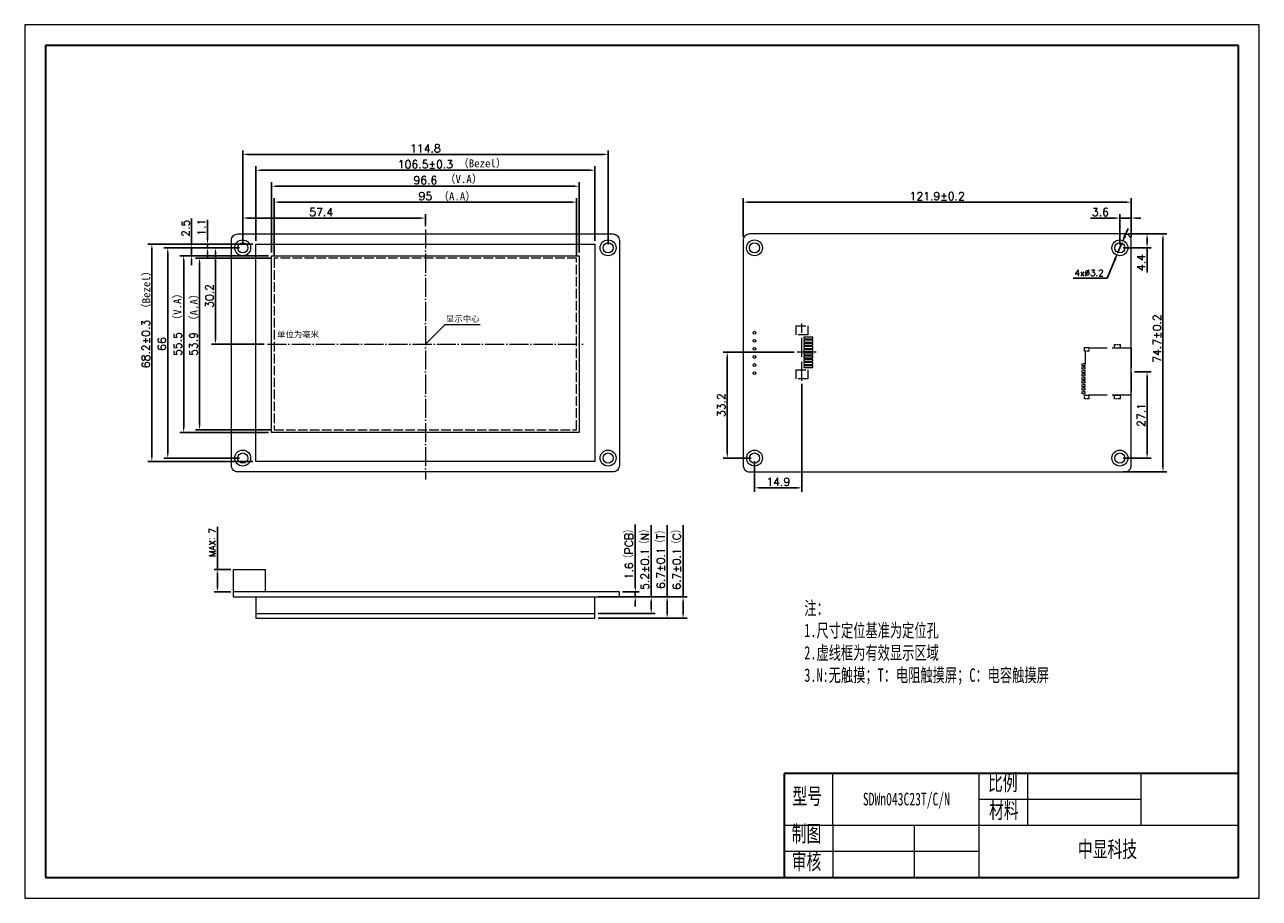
# Model space of a CAD drawing. Header units: millimetres. Extents: x 2240 to 2628, y -2181 to -1907.
import ezdxf

# ---------------------------------------------------------------- set-up
doc = ezdxf.new("R2010")
doc.units = ezdxf.units.MM
doc.header["$LTSCALE"] = 0.5
doc.header["$PDSIZE"] = -5
for name, pattern in [('ACAD_ISO02W100', [15, 12, -3]), ('ACAD_ISO04W100', [30, 24, -3, 0, -3]), ('CENTER2', [28.574999, 19.049999, -3.175, 3.175, -3.175])]:
    doc.linetypes.add(name, pattern=pattern)
doc.layers.get('0').update_dxf_attribs({"lineweight": 18})
doc.layers.get('Defpoints').update_dxf_attribs({"lineweight": 18})
for name, color, linetype, lineweight in [('thick', 7, 'Continuous', 30), ('thin', 7, 'Continuous', 18), ('粗实线层', 7, 'Continuous', 35), ('细实线层', 7, 'Continuous', 18), ('虚线', 7, 'ACAD_ISO02W100', 18)]:
    doc.layers.add(name, color=color, linetype=linetype, lineweight=lineweight)
doc.styles.get("Standard").update_dxf_attribs({"font": 'txt.shx', "bigfont": 'gbcbig.shx'})
doc.styles.add('机械字体', font='SimSun.ttf', dxfattribs={"width": 0.67})
doc.dimstyles.new('ISO-25', dxfattribs={"dimtxt": 2.5, "dimasz": 1.5, "dimexe": 1.25, "dimexo": 1, "dimtad": 1, "dimdec": 1, "dimdsep": 46, "dimtxsty": 'Standard', "dimcen": 2.5, "dimdle": 3, "dimadec": 0, "dimazin": 0, "dimtfac": 1, "dimtdec": 1, "dimtmove": 0, "dimatfit": 3, "dimfxl": 0, "dimarcsym": 0})
doc.dimstyles.new('副本ISO-25', dxfattribs={"dimtxt": 2.5, "dimasz": 2.5, "dimexe": 1.25, "dimexo": 1, "dimtad": 1, "dimtoh": 1, "dimdsep": 46, "dimtxsty": 'Standard', "dimcen": 2.5, "dimdle": 5, "dimadec": 0, "dimazin": 0, "dimtfac": 1, "dimtmove": 0, "dimatfit": 3, "dimfxl": 0, "dimtolj": 1, "dimarcsym": 0})

# ---------------------------------------------------------------- blocks, each defined once
blk = doc.blocks.new('*X2')
at = {"layer": '粗实线层'}
for p, q in [((-287, 200), (-287, -200)), ((287, 200), (-287, 200)), ((287, -200), (287, 200)), ((-287, -200), (287, -200))]:
    blk.add_line(p, q, dxfattribs=at)
at = {"layer": '细实线层'}
for p, q in [((297, 210), (-297, 210)), ((-297, 210), (-297, -210)), ((297, -210), (297, 210)), ((-297, -210), (297, -210))]:
    blk.add_line(p, q, dxfattribs=at)
blk = doc.blocks.new('*X3')
at = {"color": 0, "lineweight": -2, "ltscale": 0.5}
for p, q in [((2308.87, -1975.57), (2308.87, -1965.97)), ((2366.27, -1969.77), (2366.27, -1965.97)), ((2364.77, -1967.22), (2310.37, -1967.22))]:
    blk.add_line(p, q, dxfattribs=at)
at = {"color": 0, "ltscale": 0.5}
for points in [[(2310.37, -1966.97), (2310.37, -1967.47), (2308.87, -1967.22)], [(2364.77, -1966.97), (2364.77, -1967.47), (2366.27, -1967.22)]]:
    blk.add_solid(points, dxfattribs=at)
at = {"layer": 'Defpoints', "color": 0, "ltscale": 0.5}
for p in [(2308.87, -1967.22), (2366.27, -1970.77), (2308.87, -1976.57)]:
    blk.add_point(p, dxfattribs=at)
at = {"color": 0, "lineweight": 0, "ltscale": 0.5, "insert": (2333.53, -1965.34), "char_height": 2.5, "attachment_point": 5}
blk.add_mtext('\\A1;57.4', dxfattribs=at)
blk = doc.blocks.new('*X4')
at = {"color": 0, "lineweight": -2, "ltscale": 0.5}
for p, q in [((2313.02, -1974.41), (2313.02, -1950.97)), ((2419.52, -1974.41), (2419.52, -1950.97)), ((2314.52, -1952.22), (2418.02, -1952.22))]:
    blk.add_line(p, q, dxfattribs=at)
at = {"color": 0, "ltscale": 0.5}
for points in [[(2314.52, -1951.97), (2314.52, -1952.47), (2313.02, -1952.22)], [(2418.02, -1951.97), (2418.02, -1952.47), (2419.52, -1952.22)]]:
    blk.add_solid(points, dxfattribs=at)
at = {"layer": 'Defpoints', "color": 0, "ltscale": 0.5}
for p in [(2419.52, -1952.22), (2313.02, -1975.41), (2419.52, -1975.41)]:
    blk.add_point(p, dxfattribs=at)
at = {"color": 0, "lineweight": 0, "ltscale": 0.5, "insert": (2366.27, -1950.34), "char_height": 2.5, "attachment_point": 5}
blk.add_mtext('\\A1;106.5%%P0.3', dxfattribs=at)
blk = doc.blocks.new('*X7')
at = {"color": 0, "lineweight": -2, "ltscale": 0.5}
for p, q in [((2300.9, -2077.57), (2300.9, -2064.18)), ((2305.1, -2077.57), (2299.9, -2077.57)), ((2300.9, -2083.37), (2300.9, -2078.77)), ((2305.1, -2084.57), (2299.9, -2084.57))]:
    blk.add_line(p, q, dxfattribs=at)
at = {"color": 0, "ltscale": 0.5}
for points in [[(2300.7, -2078.77), (2301.1, -2078.77), (2300.9, -2077.57)], [(2300.7, -2083.37), (2301.1, -2083.37), (2300.9, -2084.57)]]:
    blk.add_solid(points, dxfattribs=at)
at = {"layer": 'Defpoints', "color": 0, "ltscale": 0.5}
for p in [(2305.9, -2077.57), (2300.9, -2084.57), (2305.9, -2084.57)]:
    blk.add_point(p, dxfattribs=at)
at = {"color": 0, "lineweight": 0, "ltscale": 0.5, "insert": (2299.35, -2069.08), "char_height": 2, "attachment_point": 5, "rotation": 90}
blk.add_mtext('\\A1;MAX：7', dxfattribs=at)
blk = doc.blocks.new('*X8')
at = {"color": 0, "lineweight": -2, "ltscale": 0.5}
for p, q in [((2318.75, -1978.84), (2318.75, -1960.97)), ((2320.25, -1962.22), (2412.29, -1962.22)), ((2413.79, -1978.84), (2413.79, -1960.97))]:
    blk.add_line(p, q, dxfattribs=at)
at = {"color": 0, "ltscale": 0.5}
for points in [[(2320.25, -1961.97), (2320.25, -1962.47), (2318.75, -1962.22)], [(2412.29, -1961.97), (2412.29, -1962.47), (2413.79, -1962.22)]]:
    blk.add_solid(points, dxfattribs=at)
at = {"layer": 'Defpoints', "color": 0, "ltscale": 0.5}
for p in [(2413.79, -1962.22), (2318.75, -1979.84), (2413.79, -1979.84)]:
    blk.add_point(p, dxfattribs=at)
at = {"color": 0, "lineweight": 0, "ltscale": 0.5, "insert": (2366.27, -1960.34), "char_height": 2.5, "attachment_point": 5}
blk.add_mtext('\\A1;95', dxfattribs=at)
blk = doc.blocks.new('*X9')
at = {"color": 0, "lineweight": -2, "ltscale": 0.5}
for p, q in [((2317.95, -1978.04), (2317.95, -1955.97)), ((2319.45, -1957.22), (2413.09, -1957.22)), ((2414.59, -1978.04), (2414.59, -1955.97))]:
    blk.add_line(p, q, dxfattribs=at)
at = {"color": 0, "ltscale": 0.5}
for points in [[(2319.45, -1956.97), (2319.45, -1957.47), (2317.95, -1957.22)], [(2413.09, -1956.97), (2413.09, -1957.47), (2414.59, -1957.22)]]:
    blk.add_solid(points, dxfattribs=at)
at = {"layer": 'Defpoints', "color": 0, "ltscale": 0.5}
for p in [(2414.59, -1957.22), (2317.95, -1979.04), (2414.59, -1979.04)]:
    blk.add_point(p, dxfattribs=at)
at = {"color": 0, "lineweight": 0, "ltscale": 0.5, "insert": (2366.27, -1955.34), "char_height": 2.5, "attachment_point": 5}
blk.add_mtext('\\A1;96.6', dxfattribs=at)
blk = doc.blocks.new('*X10')
at = {"color": 0, "lineweight": -2, "ltscale": 0.5}
for p, q in [((2308.87, -1975.57), (2308.87, -1945.97)), ((2310.37, -1947.22), (2422.17, -1947.22)), ((2423.67, -1975.57), (2423.67, -1945.97))]:
    blk.add_line(p, q, dxfattribs=at)
at = {"color": 0, "ltscale": 0.5}
for points in [[(2310.37, -1946.97), (2310.37, -1947.47), (2308.87, -1947.22)], [(2422.17, -1946.97), (2422.17, -1947.47), (2423.67, -1947.22)]]:
    blk.add_solid(points, dxfattribs=at)
at = {"layer": 'Defpoints', "color": 0, "ltscale": 0.5}
for p in [(2423.67, -1947.22), (2308.87, -1976.57), (2423.67, -1976.57)]:
    blk.add_point(p, dxfattribs=at)
at = {"color": 0, "lineweight": 0, "ltscale": 0.5, "insert": (2366.27, -1945.34), "char_height": 2.5, "attachment_point": 5}
blk.add_mtext('\\A1;114.8', dxfattribs=at)
blk = doc.blocks.new('*X11')
at = {"color": 0, "lineweight": -2, "ltscale": 0.5}
for p, q in [((2307.87, -1976.57), (2299.07, -1976.57)), ((2300.32, -1978.07), (2300.32, -2005.27)), ((2315.65, -2006.77), (2299.07, -2006.77))]:
    blk.add_line(p, q, dxfattribs=at)
at = {"color": 0, "ltscale": 0.5}
for points in [[(2300.07, -1978.07), (2300.57, -1978.07), (2300.32, -1976.57)], [(2300.07, -2005.27), (2300.57, -2005.27), (2300.32, -2006.77)]]:
    blk.add_solid(points, dxfattribs=at)
at = {"layer": 'Defpoints', "color": 0, "ltscale": 0.5}
for p in [(2308.87, -1976.57), (2300.32, -2006.77), (2316.65, -2006.77)]:
    blk.add_point(p, dxfattribs=at)
at = {"color": 0, "lineweight": 0, "ltscale": 0.5, "insert": (2298.44, -1991.67), "char_height": 2.5, "attachment_point": 5, "rotation": 90}
blk.add_mtext('\\A1;30.2', dxfattribs=at)
blk = doc.blocks.new('*X12')
at = {"color": 0, "lineweight": -2, "ltscale": 0.5}
for p, q in [((2317.75, -1979.84), (2294.07, -1979.84)), ((2295.32, -1981.34), (2295.32, -2032.2)), ((2317.75, -2033.7), (2294.07, -2033.7))]:
    blk.add_line(p, q, dxfattribs=at)
at = {"color": 0, "ltscale": 0.5}
for points in [[(2295.07, -1981.34), (2295.57, -1981.34), (2295.32, -1979.84)], [(2295.07, -2032.2), (2295.57, -2032.2), (2295.32, -2033.7)]]:
    blk.add_solid(points, dxfattribs=at)
at = {"layer": 'Defpoints', "color": 0, "ltscale": 0.5}
for p in [(2318.75, -1979.84), (2295.32, -2033.7), (2318.75, -2033.7)]:
    blk.add_point(p, dxfattribs=at)
at = {"color": 0, "lineweight": 0, "ltscale": 0.5, "insert": (2293.44, -2006.77), "char_height": 2.5, "attachment_point": 5, "rotation": 90}
blk.add_mtext('\\A1;53.9', dxfattribs=at)
blk = doc.blocks.new('*X13')
at = {"color": 0, "lineweight": -2, "ltscale": 0.5}
for p, q in [((2316.95, -1979.04), (2289.07, -1979.04)), ((2290.32, -1980.54), (2290.32, -2033)), ((2316.95, -2034.5), (2289.07, -2034.5))]:
    blk.add_line(p, q, dxfattribs=at)
at = {"color": 0, "ltscale": 0.5}
for points in [[(2290.07, -1980.54), (2290.57, -1980.54), (2290.32, -1979.04)], [(2290.07, -2033), (2290.57, -2033), (2290.32, -2034.5)]]:
    blk.add_solid(points, dxfattribs=at)
at = {"layer": 'Defpoints', "color": 0, "ltscale": 0.5}
for p in [(2317.95, -1979.04), (2290.32, -2034.5), (2317.95, -2034.5)]:
    blk.add_point(p, dxfattribs=at)
at = {"color": 0, "lineweight": 0, "ltscale": 0.5, "insert": (2288.44, -2006.77), "char_height": 2.5, "attachment_point": 5, "rotation": 90}
blk.add_mtext('\\A1;55.5', dxfattribs=at)
blk = doc.blocks.new('*X14')
at = {"color": 0, "lineweight": -2, "ltscale": 0.5}
for p, q in [((2307.87, -1976.57), (2284.07, -1976.57)), ((2285.32, -1978.07), (2285.32, -2041.07)), ((2307.87, -2042.57), (2284.07, -2042.57))]:
    blk.add_line(p, q, dxfattribs=at)
at = {"color": 0, "ltscale": 0.5}
for points in [[(2285.07, -1978.07), (2285.57, -1978.07), (2285.32, -1976.57)], [(2285.07, -2041.07), (2285.57, -2041.07), (2285.32, -2042.57)]]:
    blk.add_solid(points, dxfattribs=at)
at = {"layer": 'Defpoints', "color": 0, "ltscale": 0.5}
for p in [(2308.87, -1976.57), (2285.32, -2042.57), (2308.87, -2042.57)]:
    blk.add_point(p, dxfattribs=at)
at = {"color": 0, "lineweight": 0, "ltscale": 0.5, "insert": (2283.44, -2006.77), "char_height": 2.5, "attachment_point": 5, "rotation": 90}
blk.add_mtext('\\A1;66', dxfattribs=at)
blk = doc.blocks.new('*X15')
at = {"color": 0, "lineweight": -2, "ltscale": 0.5}
for p, q in [((2312.02, -1975.41), (2279.07, -1975.41)), ((2280.32, -1976.91), (2280.32, -2042.11)), ((2312.02, -2043.61), (2279.07, -2043.61))]:
    blk.add_line(p, q, dxfattribs=at)
at = {"color": 0, "ltscale": 0.5}
for points in [[(2280.07, -1976.91), (2280.57, -1976.91), (2280.32, -1975.41)], [(2280.07, -2042.11), (2280.57, -2042.11), (2280.32, -2043.61)]]:
    blk.add_solid(points, dxfattribs=at)
at = {"layer": 'Defpoints', "color": 0, "ltscale": 0.5}
for p in [(2313.02, -1975.41), (2280.32, -2043.61), (2313.02, -2043.61)]:
    blk.add_point(p, dxfattribs=at)
at = {"color": 0, "lineweight": 0, "ltscale": 0.5, "insert": (2278.44, -2006.77), "char_height": 2.5, "attachment_point": 5, "rotation": 90}
blk.add_mtext('\\A1;68.2%%P0.3', dxfattribs=at)
blk = doc.blocks.new('*X16')
at = {"color": 0, "lineweight": -2, "ltscale": 0.5}
for p, q in [((2466.11, -1973.22), (2466.11, -1960.97)), ((2467.61, -1962.22), (2586.51, -1962.22)), ((2588.01, -1973.22), (2588.01, -1960.97))]:
    blk.add_line(p, q, dxfattribs=at)
at = {"color": 0, "ltscale": 0.5}
for points in [[(2467.61, -1961.97), (2467.61, -1962.47), (2466.11, -1962.22)], [(2586.51, -1961.97), (2586.51, -1962.47), (2588.01, -1962.22)]]:
    blk.add_solid(points, dxfattribs=at)
at = {"layer": 'Defpoints', "color": 0, "ltscale": 0.5}
for p in [(2588.01, -1962.22), (2466.11, -1974.22), (2588.01, -1974.22)]:
    blk.add_point(p, dxfattribs=at)
at = {"color": 0, "lineweight": 0, "ltscale": 0.5, "insert": (2527.06, -1960.34), "char_height": 2.5, "attachment_point": 5}
blk.add_mtext('\\A1;121.9%%P0.2', dxfattribs=at)
blk = doc.blocks.new('*X17')
at = {"color": 0, "lineweight": -2, "ltscale": 0.5}
for p, q in [((2588.01, -1972.22), (2599.26, -1972.22)), ((2598.01, -1973.72), (2598.01, -2045.42)), ((2585.46, -2046.92), (2599.26, -2046.92))]:
    blk.add_line(p, q, dxfattribs=at)
at = {"color": 0, "ltscale": 0.5}
for points in [[(2597.76, -1973.72), (2598.26, -1973.72), (2598.01, -1972.22)], [(2597.76, -2045.42), (2598.26, -2045.42), (2598.01, -2046.92)]]:
    blk.add_solid(points, dxfattribs=at)
at = {"layer": 'Defpoints', "color": 0, "ltscale": 0.5}
for p in [(2587.01, -1972.22), (2584.46, -2046.92), (2598.01, -2046.92)]:
    blk.add_point(p, dxfattribs=at)
at = {"color": 0, "lineweight": 0, "ltscale": 0.5, "insert": (2596.14, -2005.03), "char_height": 2.5, "attachment_point": 5, "rotation": 90}
blk.add_mtext('\\A1;74.7%%P0.2', dxfattribs=at)
blk = doc.blocks.new('*X18')
at = {"color": 0, "lineweight": -2, "ltscale": 0.5}
for p, q in [((2589.01, -2015.47), (2594.26, -2015.47)), ((2593.01, -2016.97), (2593.01, -2041.07)), ((2585.46, -2042.57), (2594.26, -2042.57))]:
    blk.add_line(p, q, dxfattribs=at)
at = {"color": 0, "ltscale": 0.5}
for points in [[(2592.76, -2016.97), (2593.26, -2016.97), (2593.01, -2015.47)], [(2592.76, -2041.07), (2593.26, -2041.07), (2593.01, -2042.57)]]:
    blk.add_solid(points, dxfattribs=at)
at = {"layer": 'Defpoints', "color": 0, "ltscale": 0.5}
for p in [(2588.01, -2015.47), (2584.46, -2042.57), (2593.01, -2042.57)]:
    blk.add_point(p, dxfattribs=at)
at = {"color": 0, "lineweight": 0, "ltscale": 0.5, "insert": (2591.14, -2029.02), "char_height": 2.5, "attachment_point": 5, "rotation": 90}
blk.add_mtext('\\A1;27.1', dxfattribs=at)
blk = doc.blocks.new('*X19')
at = {"color": 0, "lineweight": -2, "ltscale": 0.5}
for p, q in [((2482.09, -2009.37), (2459.86, -2009.37)), ((2461.11, -2041.07), (2461.11, -2010.87)), ((2468.66, -2042.57), (2459.86, -2042.57))]:
    blk.add_line(p, q, dxfattribs=at)
at = {"color": 0, "ltscale": 0.5}
for points in [[(2460.86, -2010.87), (2461.36, -2010.87), (2461.11, -2009.37)], [(2460.86, -2041.07), (2461.36, -2041.07), (2461.11, -2042.57)]]:
    blk.add_solid(points, dxfattribs=at)
at = {"layer": 'Defpoints', "color": 0, "ltscale": 0.5}
for p in [(2461.11, -2009.37), (2483.09, -2009.37), (2469.66, -2042.57)]:
    blk.add_point(p, dxfattribs=at)
at = {"color": 0, "lineweight": 0, "ltscale": 0.5, "insert": (2459.24, -2025.97), "char_height": 2.5, "attachment_point": 5, "rotation": 90}
blk.add_mtext('\\A1;33.2', dxfattribs=at)
blk = doc.blocks.new('*X20')
at = {"color": 0, "lineweight": -2, "ltscale": 0.5}
for p, q in [((2484.58, -2019.28), (2484.58, -2053.17)), ((2469.66, -2043.57), (2469.66, -2053.17)), ((2471.16, -2051.92), (2483.08, -2051.92))]:
    blk.add_line(p, q, dxfattribs=at)
at = {"color": 0, "ltscale": 0.5}
for points in [[(2471.16, -2051.67), (2471.16, -2052.17), (2469.66, -2051.92)], [(2483.08, -2051.67), (2483.08, -2052.17), (2484.58, -2051.92)]]:
    blk.add_solid(points, dxfattribs=at)
at = {"layer": 'Defpoints', "color": 0, "ltscale": 0.5}
for p in [(2484.58, -2018.28), (2469.66, -2042.57), (2484.58, -2051.92)]:
    blk.add_point(p, dxfattribs=at)
at = {"color": 0, "lineweight": 0, "ltscale": 0.5, "insert": (2477.12, -2050.04), "char_height": 2.5, "attachment_point": 5}
blk.add_mtext('\\A1;14.9', dxfattribs=at)
blk = doc.blocks.new('*X21')
at = {"color": 0, "lineweight": -2, "ltscale": 0.5}
for p, q in [((2292.82, -1975.07), (2292.82, -1967.32)), ((2307.87, -1976.57), (2291.57, -1976.57)), ((2292.82, -1979.04), (2292.82, -1976.57)), ((2316.95, -1979.04), (2291.57, -1979.04)), ((2292.82, -1980.54), (2292.82, -1982.04))]:
    blk.add_line(p, q, dxfattribs=at)
at = {"color": 0, "ltscale": 0.5}
for points in [[(2292.57, -1975.07), (2293.07, -1975.07), (2292.82, -1976.57)], [(2292.57, -1980.54), (2293.07, -1980.54), (2292.82, -1979.04)]]:
    blk.add_solid(points, dxfattribs=at)
at = {"layer": 'Defpoints', "color": 0, "ltscale": 0.5}
for p in [(2308.87, -1976.57), (2292.82, -1979.04), (2317.95, -1979.04)]:
    blk.add_point(p, dxfattribs=at)
at = {"color": 0, "lineweight": 0, "ltscale": 0.5, "insert": (2290.94, -1970.44), "char_height": 2.5, "attachment_point": 5, "rotation": 90}
blk.add_mtext('\\A1;2.5', dxfattribs=at)
blk = doc.blocks.new('*X22')
at = {"color": 0, "lineweight": -2, "ltscale": 0.5}
for p, q in [((2297.82, -1973.91), (2297.82, -1967.83)), ((2312.02, -1975.41), (2296.57, -1975.41)), ((2307.87, -1976.57), (2296.57, -1976.57)), ((2297.82, -1976.57), (2297.82, -1975.41)), ((2297.82, -1978.07), (2297.82, -1979.57))]:
    blk.add_line(p, q, dxfattribs=at)
at = {"color": 0, "ltscale": 0.5}
for points in [[(2297.57, -1973.91), (2298.07, -1973.91), (2297.82, -1975.41)], [(2297.57, -1978.07), (2298.07, -1978.07), (2297.82, -1976.57)]]:
    blk.add_solid(points, dxfattribs=at)
at = {"layer": 'Defpoints', "color": 0, "ltscale": 0.5}
for p in [(2297.82, -1975.41), (2308.87, -1976.57), (2313.02, -1975.41)]:
    blk.add_point(p, dxfattribs=at)
at = {"color": 0, "lineweight": 0, "ltscale": 0.5, "insert": (2295.94, -1970.12), "char_height": 2.5, "attachment_point": 5, "rotation": 90}
blk.add_mtext('\\A1;1.1', dxfattribs=at)
blk = doc.blocks.new('*X23')
at = {"color": 0, "lineweight": -2, "ltscale": 0.5}
for p, q in [((2584.46, -1975.57), (2584.46, -1965.97)), ((2588.01, -1973.22), (2588.01, -1965.97)), ((2582.96, -1967.22), (2575.21, -1967.22)), ((2588.01, -1967.22), (2584.46, -1967.22)), ((2589.51, -1967.22), (2591.01, -1967.22))]:
    blk.add_line(p, q, dxfattribs=at)
at = {"color": 0, "ltscale": 0.5}
for points in [[(2582.96, -1966.97), (2582.96, -1967.47), (2584.46, -1967.22)], [(2589.51, -1966.97), (2589.51, -1967.47), (2588.01, -1967.22)]]:
    blk.add_solid(points, dxfattribs=at)
at = {"layer": 'Defpoints', "color": 0, "ltscale": 0.5}
for p in [(2588.01, -1967.22), (2588.01, -1974.22), (2584.46, -1976.57)]:
    blk.add_point(p, dxfattribs=at)
at = {"color": 0, "lineweight": 0, "ltscale": 0.5, "insert": (2578.34, -1965.34), "char_height": 2.5, "attachment_point": 5}
blk.add_mtext('\\A1;3.6', dxfattribs=at)
blk = doc.blocks.new('*X24')
at = {"color": 0, "lineweight": -2, "ltscale": 0.5}
for p, q in [((2432.22, -2083.07), (2432.22, -2063.43)), ((2428.22, -2084.57), (2433.47, -2084.57)), ((2428.22, -2086.17), (2433.47, -2086.17)), ((2432.22, -2086.17), (2432.22, -2084.57)), ((2432.22, -2087.67), (2432.22, -2089.17))]:
    blk.add_line(p, q, dxfattribs=at)
at = {"color": 0, "ltscale": 0.5}
for points in [[(2431.97, -2083.07), (2432.47, -2083.07), (2432.22, -2084.57)], [(2431.97, -2087.67), (2432.47, -2087.67), (2432.22, -2086.17)]]:
    blk.add_solid(points, dxfattribs=at)
at = {"layer": 'Defpoints', "color": 0, "ltscale": 0.5}
for p in [(2427.22, -2084.57), (2427.22, -2086.17), (2432.22, -2086.17)]:
    blk.add_point(p, dxfattribs=at)
at = {"color": 0, "lineweight": 0, "ltscale": 0.5, "insert": (2430.27, -2072.13), "char_height": 2.5, "attachment_point": 5, "rotation": 90}
blk.add_mtext('\\A1;1.6（PCB）', dxfattribs=at)
blk = doc.blocks.new('*X25')
at = {"color": 0, "lineweight": -2, "ltscale": 0.5}
for p, q in [((2437.22, -2086.17), (2437.22, -2063.62)), ((2420.52, -2086.17), (2438.47, -2086.17)), ((2437.22, -2089.87), (2437.22, -2087.67)), ((2420.52, -2091.37), (2438.47, -2091.37))]:
    blk.add_line(p, q, dxfattribs=at)
at = {"color": 0, "ltscale": 0.5}
for points in [[(2436.97, -2087.67), (2437.47, -2087.67), (2437.22, -2086.17)], [(2436.97, -2089.87), (2437.47, -2089.87), (2437.22, -2091.37)]]:
    blk.add_solid(points, dxfattribs=at)
at = {"layer": 'Defpoints', "color": 0, "ltscale": 0.5}
for p in [(2419.52, -2086.17), (2419.52, -2091.37), (2437.22, -2091.37)]:
    blk.add_point(p, dxfattribs=at)
at = {"color": 0, "lineweight": 0, "ltscale": 0.5, "insert": (2435.27, -2073.77), "char_height": 2.5, "attachment_point": 5, "rotation": 90}
blk.add_mtext('\\A1;5.2%%P0.1（N）', dxfattribs=at)
blk = doc.blocks.new('*X26')
at = {"color": 0, "lineweight": -2, "ltscale": 0.5}
for p, q in [((2442.22, -2086.17), (2442.22, -2063.62)), ((2420.52, -2086.17), (2443.47, -2086.17)), ((2442.22, -2091.37), (2442.22, -2087.67)), ((2420.52, -2092.87), (2443.47, -2092.87))]:
    blk.add_line(p, q, dxfattribs=at)
at = {"color": 0, "ltscale": 0.5}
for points in [[(2441.97, -2087.67), (2442.47, -2087.67), (2442.22, -2086.17)], [(2441.97, -2091.37), (2442.47, -2091.37), (2442.22, -2092.87)]]:
    blk.add_solid(points, dxfattribs=at)
at = {"layer": 'Defpoints', "color": 0, "ltscale": 0.5}
for p in [(2419.52, -2086.17), (2419.52, -2092.87), (2442.22, -2092.87)]:
    blk.add_point(p, dxfattribs=at)
at = {"color": 0, "lineweight": 0, "ltscale": 0.5, "insert": (2440.27, -2073.77), "char_height": 2.5, "attachment_point": 5, "rotation": 90}
blk.add_mtext('\\A1;6.7%%P0.1（T）', dxfattribs=at)
blk = doc.blocks.new('*X27')
at = {"color": 0, "lineweight": -2, "ltscale": 0.5}
for p, q in [((2447.22, -2086.17), (2447.22, -2063.62)), ((2420.52, -2086.17), (2448.47, -2086.17)), ((2447.22, -2091.37), (2447.22, -2087.67)), ((2420.52, -2092.87), (2448.47, -2092.87))]:
    blk.add_line(p, q, dxfattribs=at)
at = {"color": 0, "ltscale": 0.5}
for points in [[(2446.97, -2087.67), (2447.47, -2087.67), (2447.22, -2086.17)], [(2446.97, -2091.37), (2447.47, -2091.37), (2447.22, -2092.87)]]:
    blk.add_solid(points, dxfattribs=at)
at = {"layer": 'Defpoints', "color": 0, "ltscale": 0.5}
for p in [(2419.52, -2086.17), (2419.52, -2092.87), (2447.22, -2092.87)]:
    blk.add_point(p, dxfattribs=at)
at = {"color": 0, "lineweight": 0, "ltscale": 0.5, "insert": (2445.27, -2073.77), "char_height": 2.5, "attachment_point": 5, "rotation": 90}
blk.add_mtext('\\A1;6.7%%P0.1（C）', dxfattribs=at)
blk = doc.blocks.new('*X28')
at = {"color": 0, "lineweight": -2, "ltscale": 0.5}
for p, q in [((2586.07, -1972.79), (2587.05, -1970.49)), ((2585.09, -1975.09), (2583.83, -1978.04)), ((2580.42, -1986.06), (2582.85, -1980.34)), ((2569.79, -1986.06), (2580.42, -1986.06))]:
    blk.add_line(p, q, dxfattribs=at)
at = {"color": 0, "ltscale": 0.5}
for points in [[(2585.68, -1972.63), (2586.45, -1972.96), (2585.09, -1975.09)], [(2582.47, -1980.18), (2583.24, -1980.5), (2583.83, -1978.04)]]:
    blk.add_solid(points, dxfattribs=at)
at = {"layer": 'Defpoints', "color": 0, "ltscale": 0.5}
for p in [(2583.83, -1978.04), (2585.09, -1975.09)]:
    blk.add_point(p, dxfattribs=at)
at = {"color": 0, "lineweight": 0, "ltscale": 0.5, "insert": (2574.79, -1984.44), "char_height": 2, "attachment_point": 5}
blk.add_mtext('\\A1;4x%%C3.2', dxfattribs=at)
blk = doc.blocks.new('*X29')
at = {"color": 0, "lineweight": -2, "ltscale": 0.5}
for p, q in [((2587.01, -1972.22), (2594.26, -1972.22)), ((2593.01, -1973.72), (2593.01, -1975.07)), ((2585.46, -1976.57), (2594.26, -1976.57)), ((2593.01, -1976.57), (2593.01, -1984.32))]:
    blk.add_line(p, q, dxfattribs=at)
at = {"color": 0, "ltscale": 0.5}
for points in [[(2592.76, -1973.72), (2593.26, -1973.72), (2593.01, -1972.22)], [(2592.76, -1975.07), (2593.26, -1975.07), (2593.01, -1976.57)]]:
    blk.add_solid(points, dxfattribs=at)
at = {"layer": 'Defpoints', "color": 0, "ltscale": 0.5}
for p in [(2586.01, -1972.22), (2593.01, -1972.22), (2584.46, -1976.57)]:
    blk.add_point(p, dxfattribs=at)
at = {"color": 0, "lineweight": 0, "ltscale": 0.5, "insert": (2591.14, -1981.19), "char_height": 2.5, "attachment_point": 5, "rotation": 90}
blk.add_mtext('\\A1;4.4', dxfattribs=at)
blk = doc.blocks.new('sd')
at = {"layer": '虚线', "lineweight": 0}
for p, q in [((-7.35, 0), (7.35, 0)), ((7.35, 0), (7.35, -14.5)), ((-7.35, 0), (-7.35, -13.25)), ((-6.45, -14.5), (-2.5, -14.5))]:
    blk.add_line(p, q, dxfattribs=at)
at = {"layer": '虚线', "lineweight": 0, "ltscale": 0.1}
for points in [[(-8.52, -3.51), (-7.38, -3.51), (-7.38, -5.29), (-8.52, -5.29)], [(7.38, -3.51), (8.52, -3.51), (8.52, -5.29), (7.38, -5.29)], [(-7.65, -13.35), (-6.45, -13.35), (-6.45, -14.65), (-7.65, -14.65)], [(-2.5, -15.5), (-2, -15.5), (-2, -14.5), (-2.5, -14.5)], [(-1.4, -15.5), (-0.9, -15.5), (-0.9, -14.5), (-1.4, -14.5)], [(-0.3, -15.5), (0.2, -15.5), (0.2, -14.5), (-0.3, -14.5)], [(0.8, -15.5), (1.3, -15.5), (1.3, -14.5), (0.8, -14.5)], [(1.9, -15.5), (2.4, -15.5), (2.4, -14.5), (1.9, -14.5)], [(3, -15.5), (3.5, -15.5), (3.5, -14.5), (3, -14.5)], [(4.1, -15.5), (4.6, -15.5), (4.6, -14.5), (4.1, -14.5)], [(5.2, -15.5), (5.7, -15.5), (5.7, -14.5), (5.2, -14.5)], [(6.3, -15.5), (6.8, -15.5), (6.8, -14.5), (6.3, -14.5)], [(7.35, -13.35), (8.55, -13.35), (8.55, -14.65), (7.35, -14.65)]]:
    blk.add_lwpolyline(points, close=True, dxfattribs=at)
blk = doc.blocks.new('10')
at = {"layer": '虚线', "lineweight": 0}
for p, q in [((0, 4.45), (0, -1.49)), ((8.91, 0), (-9.07, 0))]:
    blk.add_line(p, q, dxfattribs=at)
at = {"layer": '虚线', "lineweight": 0, "ltscale": 0.5}
for points in [[(-8.3, 1.8), (-5.5, 1.8), (-5.5, -1.8), (-8.3, -1.8)], [(-4.22, 3.45), (-4.77, 3.45), (-4.77, 0.55), (-4.22, 0.55)], [(-3.22, 3.45), (-3.77, 3.45), (-3.77, 0.55), (-3.22, 0.55)], [(-2.22, 3.45), (-2.77, 3.45), (-2.77, 0.55), (-2.22, 0.55)], [(-1.22, 3.45), (-1.77, 3.45), (-1.77, 0.55), (-1.22, 0.55)], [(-0.22, 3.45), (-0.77, 3.45), (-0.77, 0.55), (-0.22, 0.55)], [(0.78, 3.45), (0.23, 3.45), (0.23, 0.55), (0.78, 0.55)], [(1.78, 3.45), (1.23, 3.45), (1.23, 0.55), (1.78, 0.55)], [(2.78, 3.45), (2.23, 3.45), (2.23, 0.55), (2.78, 0.55)], [(3.78, 3.45), (3.23, 3.45), (3.23, 0.55), (3.78, 0.55)], [(4.78, 3.45), (4.23, 3.45), (4.23, 0.55), (4.78, 0.55)], [(5.5, 1.8), (8.3, 1.8), (8.3, -1.8), (5.5, -1.8)]]:
    blk.add_lwpolyline(points, close=True, dxfattribs=at)

msp = doc.modelspace()

# ---------------------------------------------------------------- linework, layer by layer
at = {"linetype": 'ACAD_ISO04W100', "lineweight": 0, "ltscale": 0.5}
for p, q in [((2366.268, -1970.767), (2366.268, -2049.269)), ((2316.653, -2006.767), (2415.883, -2006.767))]:
    msp.add_line(p, q, dxfattribs=at)
at = {"lineweight": 0}
for p, q in [((2366.268, -2006.767), (2372.433, -2000.608)), ((2372.433, -2000.608), (2383.51, -2000.608)), ((2305.904, -2077.567), (2315.904, -2077.567)), ((2305.904, -2077.567), (2305.904, -2084.567)), ((2315.904, -2077.567), (2315.904, -2084.567)), ((2494.313, -2157.949), (2494.313, -2141.638))]:
    msp.add_line(p, q, dxfattribs=at)
at = {"lineweight": 0, "ltscale": 0.5}
for p, q in [((2305.904, -2084.567), (2305.904, -2086.167)), ((2427.218, -2084.567), (2305.904, -2084.567)), ((2305.904, -2086.167), (2427.218, -2086.167)), ((2313.018, -2086.167), (2313.018, -2091.367)), ((2419.518, -2091.367), (2419.518, -2086.167)), ((2427.218, -2086.167), (2427.218, -2084.567)), ((2313.018, -2091.367), (2419.518, -2091.367)), ((2313.018, -2091.367), (2313.018, -2092.867)), ((2313.018, -2092.867), (2419.518, -2092.867)), ((2419.518, -2092.867), (2419.518, -2091.367))]:
    msp.add_line(p, q, dxfattribs=at)
for p in [(2479.022, -2141.638), (2313.927, -2174.26)]:
    msp.add_line(p, (2479.022, -2174.26))
at = {"lineweight": 0}
for points in [[(2307.318, -1972.217), (2425.218, -1972.217, -0.4142136), (2427.218, -1974.217), (2427.218, -2044.917, -0.4142136), (2425.218, -2046.917), (2307.318, -2046.917, -0.4142136), (2305.318, -2044.917), (2305.318, -1974.217, -0.4142136)], [(2586.012, -1972.217), (2468.112, -1972.217, 0.4142136), (2466.112, -1974.217), (2466.112, -2044.917, 0.4142136), (2468.112, -2046.917), (2586.012, -2046.917, 0.4142136), (2588.012, -2044.917), (2588.012, -1974.217, 0.4142136)]]:
    msp.add_lwpolyline(points, format="xyb", close=True, dxfattribs=at)
msp.add_lwpolyline([(2313.018, -1975.412), (2419.518, -1975.412), (2419.518, -2043.612), (2313.018, -2043.612)], close=True, dxfattribs=at)
at = {"lineweight": 0, "ltscale": 0.5}
msp.add_lwpolyline([(2414.588, -2034.497), (2317.948, -2034.497), (2317.948, -1979.037), (2414.588, -1979.037)], close=True, dxfattribs=at)
at = {"color": 1, "linetype": 'ACAD_ISO02W100', "lineweight": 0, "ltscale": 0.5}
msp.add_lwpolyline([(2413.788, -1979.837), (2318.748, -1979.837), (2318.748, -2033.697), (2413.788, -2033.697)], close=True, dxfattribs=at)
at = {"lineweight": 0, "ltscale": 0.5}
for centre in [(2308.868, -1976.567), (2423.668, -1976.567), (2469.662, -1976.567), (2584.462, -1976.567), (2308.868, -2042.567), (2423.668, -2042.567), (2469.662, -2042.567), (2584.462, -2042.567)]:
    msp.add_circle(centre, 2.5, dxfattribs=at)
at = {"lineweight": 0}
for centre in [(2308.868, -1976.567), (2423.668, -1976.567), (2469.662, -1976.567), (2584.462, -1976.567), (2308.868, -2042.567), (2423.668, -2042.567), (2469.662, -2042.567), (2584.462, -2042.567)]:
    msp.add_circle(centre, 1.6, dxfattribs=at)
at = {"linetype": 'Continuous', "lineweight": 0}
for centre, radius in [((2469.662, -2003.217), 0.445), ((2469.662, -2005.757), 0.444), ((2469.662, -2008.297), 0.444), ((2469.662, -2010.837), 0.445), ((2469.662, -2013.377), 0.445), ((2469.662, -2015.917), 0.444)]:
    msp.add_circle(centre, radius, dxfattribs=at)
at = {"layer": 'thick'}
for p, q in [((2621.739, -2141.638), (2479.022, -2141.638)), ((2479.022, -2141.638), (2479.022, -2174.26)), ((2479.022, -2141.638), (2479.022, -2174.26)), ((2621.739, -2174.26), (2621.739, -2141.638)), ((2479.022, -2174.26), (2621.739, -2174.26))]:
    msp.add_line(p, q, dxfattribs=at)
at = {"layer": 'thin'}
for p, q in [((2540.186, -2141.638), (2540.186, -2174.26)), ((2555.478, -2141.638), (2555.478, -2157.949)), ((2591.157, -2157.949), (2591.157, -2141.638)), ((2591.157, -2149.794), (2540.186, -2149.794)), ((2621.739, -2157.949), (2479.022, -2157.949)), ((2494.313, -2157.949), (2494.313, -2174.26)), ((2519.798, -2157.949), (2519.798, -2174.26)), ((2540.186, -2166.104), (2479.022, -2166.104))]:
    msp.add_line(p, q, dxfattribs=at)

# ---------------------------------------------------------------- block references
at = {"lineweight": 0, "rotation": 270}
msp.add_blockref('10', (2484.582, -2009.367), dxfattribs=at)
at = {"layer": '粗实线层', "lineweight": 0, "xscale": 0.6530298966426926, "yscale": 0.6530298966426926, "zscale": 0.6530298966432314}
msp.add_blockref('*X2', (2434.32, -2043.654), dxfattribs=at)
at = {"layer": '虚线', "lineweight": 0, "rotation": 270}
msp.add_blockref('sd', (2588.012, -2015.467), dxfattribs=at)

# ---------------------------------------------------------------- texts
at = {"lineweight": 0, "attachment_point": 1}
for s, insert, char_height, width in [('{\\fSimSun|b0|i0|c134|p49;（Bezel）}', (2376.48, -1948.791), 2.5, 16.30181), ('{\\fSimSun|b0|i0|c134|p49;（V.A）}', (2372.321, -1953.701), 2.5, 17.30909), ('{\\fSimSun|b0|i0|c134|p49;\\C1;（A.A）}', (2370.266, -1959.196), 2.5, 16.30181), ('{\\fSimSun|b0|i0|c134|p49;显示中心}', (2372.75, -1997.943), 1.875, 16.30181), ('{\\fSimSun|b0|i0|c134|p49;单位为毫米}', (2319.698, -2002.827), 1.875, 35.99924)]:
    msp.add_mtext(s, dxfattribs=dict(at, insert=insert, char_height=char_height, width=width))
at = {"lineweight": 0, "insert": (2277.299, -1997.407), "char_height": 2.5, "width": 16.39388, "attachment_point": 1, "rotation": 90}
msp.add_mtext('{\\fSimSun|b0|i0|c134|p49;（Bezel）}', dxfattribs=at)
at = {"linetype": 'CENTER2', "lineweight": 0, "insert": (2287.079, -2001.026), "char_height": 2.5, "width": 18.40506, "attachment_point": 1, "rotation": 90}
msp.add_mtext('{\\fSimSun|b0|i0|c134|p49;（V.A）}', dxfattribs=at)
at = {"color": 1, "linetype": 'CENTER2', "lineweight": 0, "insert": (2292.26, -2001.189), "char_height": 2.5, "width": 16.39388, "attachment_point": 1, "rotation": 90}
msp.add_mtext('{\\fSimSun|b0|i0|c134|p49;（A.A）}', dxfattribs=at)
at = {"layer": 'thick', "attachment_point": 1, "style": '机械字体'}
for s, insert, char_height, width in [('注：\\P1.尺寸定位基准为定位孔\\P2.虚线框为有效显示区域\\P3.N:无触摸；T：电阻触摸屏；C：电容触摸屏', (2485.31, -2087.583), 4.20508, 100.81332), ('比例', (2543.023, -2141.877), 5.0971, 12.94837), ('型号', (2481.591, -2146.164), 5.0971, 12.94837), ('SDWn043C23T/C/N', (2503.722, -2147.64), 4, 28.39311), ('材料', (2543.358, -2150.583), 5.0971, 12.94837), ('制图', (2481.364, -2157.949), 5.0971, 12.94837), ('中显科技', (2571.253, -2162.847), 5.0971, 28.36201), ('审核', (2481.364, -2166.655), 5.0971, 12.94837)]:
    msp.add_mtext(s, dxfattribs=dict(at, insert=insert, char_height=char_height, width=width))

# ---------------------------------------------------------------- dimensions: what is measured, and where the dimension line sits
at = {"lineweight": 0, "ltscale": 0.5}
for base, p1, p2, text, picture, middle in [((2423.668, -1947.217), (2308.868, -1976.567), (2423.668, -1976.567), '114.8', '*X10', (2366.268, -1947.217)), ((2414.588, -1957.217), (2317.948, -1979.037), (2414.588, -1979.037), '96.6', '*X9', (2366.268, -1957.217)), ((2588.012, -1962.217), (2466.112, -1974.217), (2588.012, -1974.217), '121.9%%P0.2', '*X16', (2527.062, -1962.217)), ((2588.012, -1967.217), (2584.462, -1976.567), (2588.012, -1974.217), '3.6', '*X23', (2578.337, -1967.217))]:
    dim = msp.add_linear_dim(base=base, p1=p1, p2=p2, text=text, dimstyle='ISO-25', override={"dimsah": 1, "dimtolj": 1, "dimarcsym": 1}, dxfattribs=at)
    dim.commit()
    dim.dimension.update_dxf_attribs({"geometry": picture, "text_midpoint": middle, "dimtype": 160})
at = {"lineweight": 0}
for base, p1, p2, text, picture, middle in [((2419.518, -1952.217), (2313.018, -1975.412), (2419.518, -1975.412), '106.5%%P0.3', '*X4', (2366.268, -1952.217)), ((2308.868, -1967.217), (2366.268, -1970.767), (2308.868, -1976.567), '57.4', '*X3', (2333.528, -1967.217))]:
    dim = msp.add_linear_dim(base=base, p1=p1, p2=p2, text=text, dimstyle='ISO-25', override={"dimsah": 1, "dimtolj": 1, "dimarcsym": 1}, dxfattribs=at)
    dim.commit()
    dim.dimension.update_dxf_attribs({"geometry": picture, "text_midpoint": middle, "dimtype": 160})
at = {"color": 1, "lineweight": 0, "ltscale": 0.5}
dim = msp.add_linear_dim(base=(2413.788, -1962.217), p1=(2318.748, -1979.837), p2=(2413.788, -1979.837), text='95', dimstyle='ISO-25', override={"dimsah": 1, "dimtolj": 1, "dimarcsym": 1}, dxfattribs=at)
dim.commit()
dim.dimension.update_dxf_attribs({"geometry": '*X8', "text_midpoint": (2366.268, -1962.217), "dimtype": 160})
at = {"lineweight": 0, "ltscale": 0.5}
for base, p1, p2, text, picture, middle in [((2292.818, -1979.037), (2308.868, -1976.567), (2317.948, -1979.037), '2.5', '*X21', (2292.818, -1970.442)), ((2598.012, -2046.917), (2587.012, -1972.217), (2584.462, -2046.917), '74.7%%P0.2', '*X17', (2598.012, -2005.028)), ((2593.012, -1972.217), (2584.462, -1976.567), (2586.012, -1972.217), '4.4', '*X29', (2593.012, -1981.192)), ((2280.318, -2043.612), (2313.018, -1975.412), (2313.018, -2043.612), '68.2%%P0.3', '*X15', (2280.318, -2006.767)), ((2285.318, -2042.567), (2308.868, -1976.567), (2308.868, -2042.567), '66', '*X14', (2285.318, -2006.767)), ((2290.318, -2034.497), (2317.948, -1979.037), (2317.948, -2034.497), '55.5', '*X13', (2290.318, -2006.767)), ((2593.012, -2042.567), (2588.012, -2015.467), (2584.462, -2042.567), '27.1', '*X18', (2593.012, -2029.017)), ((2437.218, -2091.367), (2419.518, -2086.167), (2419.518, -2091.367), '5.2%%P0.1（N）', '*X25', (2437.218, -2073.77)), ((2447.218, -2092.867), (2419.518, -2086.167), (2419.518, -2092.867), '6.7%%P0.1（C）', '*X27', (2447.218, -2073.77)), ((2442.218, -2092.867), (2419.518, -2086.167), (2419.518, -2092.867), '6.7%%P0.1（T）', '*X26', (2442.218, -2073.77)), ((2432.218, -2086.167), (2427.218, -2084.567), (2427.218, -2086.167), '1.6（PCB）', '*X24', (2432.218, -2072.129))]:
    dim = msp.add_linear_dim(base=base, p1=p1, p2=p2, angle=90, text=text, dimstyle='ISO-25', override={"dimsah": 1, "dimtolj": 1, "dimarcsym": 1}, dxfattribs=at)
    dim.commit()
    dim.dimension.update_dxf_attribs({"geometry": picture, "text_midpoint": middle, "dimtype": 160})
for base, p2, text, picture, middle in [((2297.818, -1975.412), (2313.018, -1975.412), '1.1', '*X22', (2295.943, -1970.12)), ((2300.318, -2006.767), (2316.653, -2006.767), '30.2', '*X11', (2298.443, -1991.667))]:
    dim = msp.add_linear_dim(base=base, p1=(2308.868, -1976.567), p2=p2, angle=90, text=text, dimstyle='ISO-25', override={"dimsah": 1, "dimtolj": 1, "dimarcsym": 1}, dxfattribs=at)
    dim.commit()
    dim.dimension.update_dxf_attribs({"geometry": picture, "text_midpoint": middle})
dim = msp.add_diameter_dim_2p(p1=(2585.089, -1975.095), p2=(2583.835, -1978.039), text='4x%%C3.2', dimstyle='副本ISO-25', override={"dimtxt": 2, "dimpost": '%%C<>', "dimsah": 1}, dxfattribs=at)
dim.commit()
dim.dimension.update_dxf_attribs({"geometry": '*X28', "text_midpoint": (2574.792, -1986.062), "dimtype": 163})
at = {"color": 1, "lineweight": 0, "ltscale": 0.5}
dim = msp.add_linear_dim(base=(2295.318, -2033.697), p1=(2318.748, -1979.837), p2=(2318.748, -2033.697), angle=90, text='53.9', dimstyle='ISO-25', override={"dimsah": 1, "dimtolj": 1, "dimarcsym": 1}, dxfattribs=at)
dim.commit()
dim.dimension.update_dxf_attribs({"geometry": '*X12', "text_midpoint": (2295.318, -2006.767), "dimtype": 160})
at = {"lineweight": 0, "ltscale": 0.5}
dim = msp.add_linear_dim(base=(2461.112, -2009.367), p1=(2469.662, -2042.567), p2=(2483.09, -2009.367), angle=90, dimstyle='ISO-25', override={"dimsah": 1, "dimtolj": 1, "dimarcsym": 1}, dxfattribs=at)
dim.commit()
dim.dimension.update_dxf_attribs({"geometry": '*X19', "text_midpoint": (2459.237, -2025.967)})
dim = msp.add_linear_dim(base=(2484.582, -2051.917), p1=(2469.662, -2042.567), p2=(2484.582, -2018.276), dimstyle='ISO-25', override={"dimsah": 1, "dimtolj": 1, "dimarcsym": 1}, dxfattribs=at)
dim.commit()
dim.dimension.update_dxf_attribs({"geometry": '*X20', "text_midpoint": (2477.122, -2050.042)})
at = {"lineweight": 0}
dim = msp.add_linear_dim(base=(2300.904, -2084.567), p1=(2305.904, -2077.567), p2=(2305.904, -2084.567), angle=90, text='MAX：7', dimstyle='ISO-25', override={"dimscale": 0.8, "dimsah": 1, "dimtolj": 1, "dimarcsym": 1}, dxfattribs=at)
dim.commit()
dim.dimension.update_dxf_attribs({"geometry": '*X7', "text_midpoint": (2300.904, -2069.078), "dimtype": 160})

doc.saveas('drawing.dxf')
